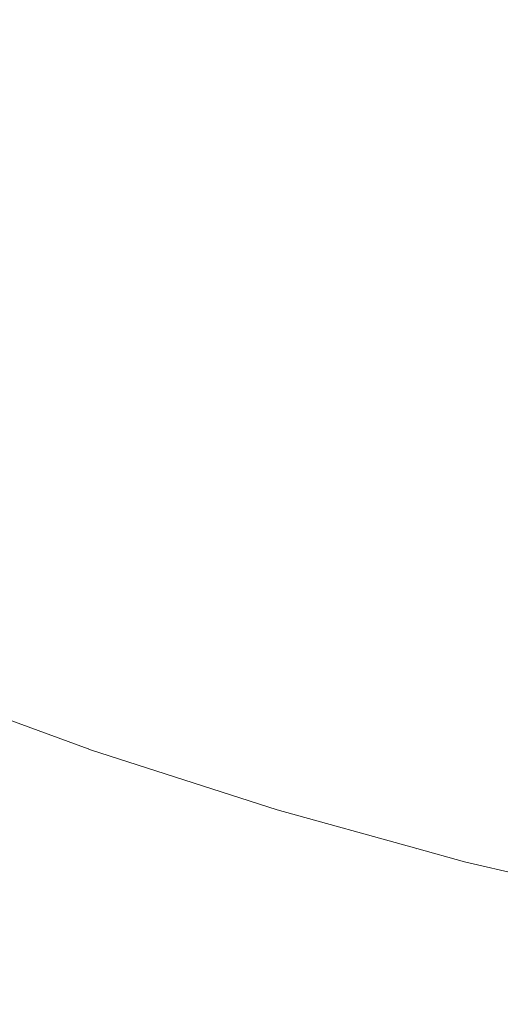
# Model space of a CAD drawing. Header units: centimetres. Extents: x -21.6 to 22.7, y 3.4 to 5.2.
# Tile 111 of 256: x -6.5907 to -6.5762, y 3.7003 to 3.73. Entities that reach past the tile are written whole.
import ezdxf

# ---------------------------------------------------------------- set-up
doc = ezdxf.new("R2010")
doc.units = ezdxf.units.CM
doc.header["$LTSCALE"] = 2.54
doc.layers.add('Lucido design-1', color=7, linetype='Continuous')

# ---------------------------------------------------------------- blocks, each defined once
blk = doc.blocks.new('Gruppo-4-1')
at = {"color": 7, "linetype": 'Continuous', "lineweight": 9}
blk.add_3dface([(-21.503423, 5.100212, -1872.215514), (-21.503423, 3.500212, -1872.215514), (22.630348, 3.500212, -1872.215514), (22.630348, 5.100212, -1872.215514)], dxfattribs=at)
for points, invisible_edges in [([(-6.592562, 3.731262, -1872.654508), (-6.592118, 3.732771, -1872.652484), (-6.587861, 3.731044, -1872.652484), (-6.588266, 3.72952, -1872.654508)], 15), ([(-6.583162, 3.731056, -1872.6505), (-6.583541, 3.729466, -1872.652484), (-6.587861, 3.731044, -1872.652484), (-6.587441, 3.732619, -1872.6505)], 15), ([(-6.583162, 3.731056, -1872.6505), (-6.582771, 3.732696, -1872.648557), (-6.578477, 3.7313, -1872.648557), (-6.578826, 3.729646, -1872.6505)], 15), ([(-6.578826, 3.729646, -1872.6505), (-6.578477, 3.7313, -1872.648557), (-6.574133, 3.730058, -1872.648557), (-6.57444, 3.728391, -1872.6505)], 15), ([(-6.588266, 3.72952, -1872.654508), (-6.588658, 3.728048, -1872.656569), (-6.592991, 3.729806, -1872.656569), (-6.592562, 3.731262, -1872.654508)], 15), ([(-6.588266, 3.72952, -1872.654508), (-6.587861, 3.731044, -1872.652484), (-6.583541, 3.729466, -1872.652484), (-6.583908, 3.727928, -1872.654508)], 15), ([(-6.578826, 3.729646, -1872.6505), (-6.579165, 3.728042, -1872.652484), (-6.583541, 3.729466, -1872.652484), (-6.583162, 3.731056, -1872.6505)], 15), ([(-6.593404, 3.728403, -1872.658665), (-6.592991, 3.729806, -1872.656569), (-6.588658, 3.728048, -1872.656569), (-6.589035, 3.726631, -1872.658665)], 15), ([(-6.583908, 3.727928, -1872.654508), (-6.584262, 3.726443, -1872.656569), (-6.588658, 3.728048, -1872.656569), (-6.588266, 3.72952, -1872.654508)], 15), ([(-6.57444, 3.728391, -1872.6505), (-6.574737, 3.726777, -1872.652484), (-6.579165, 3.728042, -1872.652484), (-6.578826, 3.729646, -1872.6505)], 15), ([(-6.583908, 3.727928, -1872.654508), (-6.583541, 3.729466, -1872.652484), (-6.579165, 3.728042, -1872.652484), (-6.579492, 3.726491, -1872.654508)], 15), ([(-6.589035, 3.726631, -1872.658665), (-6.589398, 3.725268, -1872.660793), (-6.593801, 3.727054, -1872.660793), (-6.593404, 3.728403, -1872.658665)], 15), ([(-6.589035, 3.726631, -1872.658665), (-6.588658, 3.728048, -1872.656569), (-6.584262, 3.726443, -1872.656569), (-6.584603, 3.725012, -1872.658665)], 15), ([(-6.579492, 3.726491, -1872.654508), (-6.579165, 3.728042, -1872.652484), (-6.574737, 3.726777, -1872.652484), (-6.575025, 3.725214, -1872.654508)], 15), ([(-6.579492, 3.726491, -1872.654508), (-6.579808, 3.724994, -1872.656569), (-6.584262, 3.726443, -1872.656569), (-6.583908, 3.727928, -1872.654508)], 15), ([(-6.594181, 3.725761, -1872.662952), (-6.593801, 3.727054, -1872.660793), (-6.589398, 3.725268, -1872.660793), (-6.589746, 3.723962, -1872.662952)], 15), ([(-6.584603, 3.725012, -1872.658665), (-6.584931, 3.723637, -1872.660793), (-6.589398, 3.725268, -1872.660793), (-6.589035, 3.726631, -1872.658665)], 15), ([(-6.584603, 3.725012, -1872.658665), (-6.584262, 3.726443, -1872.656569), (-6.579808, 3.724994, -1872.656569), (-6.580113, 3.723551, -1872.658665)], 15), ([(-6.575025, 3.725214, -1872.654508), (-6.575302, 3.723706, -1872.656569), (-6.579808, 3.724994, -1872.656569), (-6.579492, 3.726491, -1872.654508)], 15), ([(-6.589746, 3.723962, -1872.662952), (-6.590079, 3.722712, -1872.665138), (-6.594546, 3.724524, -1872.665138), (-6.594181, 3.725761, -1872.662952)], 15), ([(-6.589746, 3.723962, -1872.662952), (-6.589398, 3.725268, -1872.660793), (-6.584931, 3.723637, -1872.660793), (-6.585246, 3.722318, -1872.662952)], 15), ([(-6.580113, 3.723551, -1872.658665), (-6.580406, 3.722165, -1872.660793), (-6.584931, 3.723637, -1872.660793), (-6.584603, 3.725012, -1872.658665)], 15), ([(-6.580113, 3.723551, -1872.658665), (-6.579808, 3.724994, -1872.656569), (-6.575302, 3.723706, -1872.656569), (-6.57557, 3.722253, -1872.658665)], 15), ([(-6.594893, 3.723343, -1872.66735), (-6.594546, 3.724524, -1872.665138), (-6.590079, 3.722712, -1872.665138), (-6.590396, 3.721519, -1872.66735)], 15), ([(-6.585246, 3.722318, -1872.662952), (-6.585547, 3.721056, -1872.665138), (-6.590079, 3.722712, -1872.665138), (-6.589746, 3.723962, -1872.662952)], 15), ([(-6.585246, 3.722318, -1872.662952), (-6.584931, 3.723637, -1872.660793), (-6.580406, 3.722165, -1872.660793), (-6.580686, 3.720835, -1872.662952)], 15), ([(-6.57557, 3.722253, -1872.658665), (-6.575827, 3.720856, -1872.660793), (-6.580406, 3.722165, -1872.660793), (-6.580113, 3.723551, -1872.658665)], 15), ([(-6.590396, 3.721519, -1872.66735), (-6.590699, 3.720384, -1872.669585), (-6.595224, 3.72222, -1872.669585), (-6.594893, 3.723343, -1872.66735)], 15), ([(-6.590396, 3.721519, -1872.66735), (-6.590079, 3.722712, -1872.665138), (-6.585547, 3.721056, -1872.665138), (-6.585834, 3.719852, -1872.66735)], 15), ([(-6.595538, 3.721154, -1872.67184), (-6.595224, 3.72222, -1872.669585), (-6.590699, 3.720384, -1872.669585), (-6.590985, 3.719308, -1872.67184)], 15), ([(-6.580686, 3.720835, -1872.662952), (-6.580955, 3.719563, -1872.665138), (-6.585547, 3.721056, -1872.665138), (-6.585246, 3.722318, -1872.662952)], 15), ([(-6.580686, 3.720835, -1872.662952), (-6.580406, 3.722165, -1872.660793), (-6.575827, 3.720856, -1872.660793), (-6.576073, 3.719516, -1872.662952)], 15), ([(-6.585834, 3.719852, -1872.66735), (-6.586107, 3.718707, -1872.669585), (-6.590699, 3.720384, -1872.669585), (-6.590396, 3.721519, -1872.66735)], 15), ([(-6.585834, 3.719852, -1872.66735), (-6.585547, 3.721056, -1872.665138), (-6.580955, 3.719563, -1872.665138), (-6.581211, 3.718349, -1872.66735)], 15), ([(-6.576073, 3.719516, -1872.662952), (-6.576309, 3.718234, -1872.665138), (-6.580955, 3.719563, -1872.665138), (-6.580686, 3.720835, -1872.662952)], 15), ([(-6.590985, 3.719308, -1872.67184), (-6.590699, 3.720384, -1872.669585), (-6.586107, 3.718707, -1872.669585), (-6.586366, 3.717621, -1872.67184)], 15), ([(-6.581211, 3.718349, -1872.66735), (-6.581455, 3.717194, -1872.669585), (-6.586107, 3.718707, -1872.669585), (-6.585834, 3.719852, -1872.66735)], 15), ([(-6.581211, 3.718349, -1872.66735), (-6.580955, 3.719563, -1872.665138), (-6.576309, 3.718234, -1872.665138), (-6.576534, 3.717012, -1872.66735)], 15), ([(-6.571413, 3.718365, -1872.662952), (-6.571616, 3.717075, -1872.665138), (-6.576309, 3.718234, -1872.665138), (-6.576073, 3.719516, -1872.662952)], 15), ([(-6.586366, 3.717621, -1872.67184), (-6.586611, 3.716593, -1872.674113), (-6.591256, 3.71829, -1872.674113), (-6.590985, 3.719308, -1872.67184)], 15), ([(-6.586366, 3.717621, -1872.67184), (-6.586107, 3.718707, -1872.669585), (-6.581455, 3.717194, -1872.669585), (-6.581686, 3.716098, -1872.67184)], 15), ([(-6.591511, 3.717331, -1872.676402), (-6.591256, 3.71829, -1872.674113), (-6.586611, 3.716593, -1872.674113), (-6.586842, 3.715626, -1872.676402)], 15), ([(-6.576534, 3.717012, -1872.66735), (-6.576748, 3.715848, -1872.669585), (-6.581455, 3.717194, -1872.669585), (-6.581211, 3.718349, -1872.66735)], 15), ([(-6.576534, 3.717012, -1872.66735), (-6.576309, 3.718234, -1872.665138), (-6.571616, 3.717075, -1872.665138), (-6.571809, 3.715845, -1872.66735)], 15), ([(-6.581686, 3.716098, -1872.67184), (-6.581905, 3.715062, -1872.674113), (-6.586611, 3.716593, -1872.674113), (-6.586366, 3.717621, -1872.67184)], 15), ([(-6.586842, 3.715626, -1872.676402), (-6.587058, 3.714718, -1872.678705), (-6.591751, 3.716431, -1872.678705), (-6.591511, 3.717331, -1872.676402)], 15), ([(-6.581686, 3.716098, -1872.67184), (-6.581455, 3.717194, -1872.669585), (-6.576748, 3.715848, -1872.669585), (-6.576951, 3.714744, -1872.67184)], 15), ([(-6.571809, 3.715845, -1872.66735), (-6.571993, 3.714674, -1872.669585), (-6.576748, 3.715848, -1872.669585), (-6.576534, 3.717012, -1872.66735)], 15), ([(-6.591975, 3.715591, -1872.681018), (-6.591751, 3.716431, -1872.678705), (-6.587058, 3.714718, -1872.678705), (-6.587261, 3.713869, -1872.681018)], 15), ([(-6.586842, 3.715626, -1872.676402), (-6.586611, 3.716593, -1872.674113), (-6.581905, 3.715062, -1872.674113), (-6.582111, 3.714087, -1872.676402)], 15), ([(-6.576951, 3.714744, -1872.67184), (-6.577143, 3.713701, -1872.674113), (-6.581905, 3.715062, -1872.674113), (-6.581686, 3.716098, -1872.67184)], 15), ([(-6.576951, 3.714744, -1872.67184), (-6.576748, 3.715848, -1872.669585), (-6.571993, 3.714674, -1872.669585), (-6.572168, 3.713563, -1872.67184)], 15), ([(-6.587261, 3.713869, -1872.681018), (-6.587449, 3.71308, -1872.683339), (-6.592183, 3.714809, -1872.683339), (-6.591975, 3.715591, -1872.681018)], 15), ([(-6.582111, 3.714087, -1872.676402), (-6.582304, 3.713171, -1872.678705), (-6.587058, 3.714718, -1872.678705), (-6.586842, 3.715626, -1872.676402)], 15), ([(-6.582111, 3.714087, -1872.676402), (-6.581905, 3.715062, -1872.674113), (-6.577143, 3.713701, -1872.674113), (-6.577324, 3.712718, -1872.676402)], 15), ([(-6.592375, 3.714086, -1872.685667), (-6.592183, 3.714809, -1872.683339), (-6.587449, 3.71308, -1872.683339), (-6.587623, 3.71235, -1872.685667)], 15), ([(-6.587261, 3.713869, -1872.681018), (-6.587058, 3.714718, -1872.678705), (-6.582304, 3.713171, -1872.678705), (-6.582485, 3.712315, -1872.681018)], 15), ([(-6.572168, 3.713563, -1872.67184), (-6.572333, 3.712513, -1872.674113), (-6.577143, 3.713701, -1872.674113), (-6.576951, 3.714744, -1872.67184)], 15), ([(-6.587623, 3.71235, -1872.685667), (-6.587783, 3.711679, -1872.687998), (-6.592552, 3.713421, -1872.687998), (-6.592375, 3.714086, -1872.685667)], 15), ([(-6.577324, 3.712718, -1872.676402), (-6.577494, 3.711796, -1872.678705), (-6.582304, 3.713171, -1872.678705), (-6.582111, 3.714087, -1872.676402)], 15), ([(-6.582485, 3.712315, -1872.681018), (-6.582653, 3.71152, -1872.683339), (-6.587449, 3.71308, -1872.683339), (-6.587261, 3.713869, -1872.681018)], 15), ([(-6.577324, 3.712718, -1872.676402), (-6.577143, 3.713701, -1872.674113), (-6.572333, 3.712513, -1872.674113), (-6.572488, 3.711524, -1872.676402)], 15), ([(-6.592714, 3.712814, -1872.690331), (-6.592552, 3.713421, -1872.687998), (-6.587783, 3.711679, -1872.687998), (-6.587929, 3.711067, -1872.690331)], 15), ([(-6.582485, 3.712315, -1872.681018), (-6.582304, 3.713171, -1872.678705), (-6.577494, 3.711796, -1872.678705), (-6.577652, 3.710934, -1872.681018)], 15), ([(-6.587623, 3.71235, -1872.685667), (-6.587449, 3.71308, -1872.683339), (-6.582653, 3.71152, -1872.683339), (-6.582808, 3.710784, -1872.685667)], 15), ([(-6.587929, 3.711067, -1872.690331), (-6.588061, 3.710512, -1872.692664), (-6.59286, 3.712265, -1872.692664), (-6.592714, 3.712814, -1872.690331)], 15), ([(-6.572488, 3.711524, -1872.676402), (-6.572634, 3.710596, -1872.678705), (-6.577494, 3.711796, -1872.678705), (-6.577324, 3.712718, -1872.676402)], 15), ([(-6.592992, 3.711772, -1872.694993), (-6.59286, 3.712265, -1872.692664), (-6.588061, 3.710512, -1872.692664), (-6.58818, 3.710014, -1872.694993)], 15), ([(-6.582808, 3.710784, -1872.685667), (-6.582951, 3.710107, -1872.687998), (-6.587783, 3.711679, -1872.687998), (-6.587623, 3.71235, -1872.685667)], 15), ([(-6.577652, 3.710934, -1872.681018), (-6.5778, 3.710132, -1872.683339), (-6.582653, 3.71152, -1872.683339), (-6.582485, 3.712315, -1872.681018)], 15), ([(-6.58818, 3.710014, -1872.694993), (-6.588285, 3.709573, -1872.697318), (-6.593108, 3.711335, -1872.697318), (-6.592992, 3.711772, -1872.694993)], 15), ([(-6.587929, 3.711067, -1872.690331), (-6.587783, 3.711679, -1872.687998), (-6.582951, 3.710107, -1872.687998), (-6.583081, 3.709489, -1872.690331)], 15), ([(-6.577652, 3.710934, -1872.681018), (-6.577494, 3.711796, -1872.678705), (-6.572634, 3.710596, -1872.678705), (-6.572771, 3.709728, -1872.681018)], 15), ([(-6.582808, 3.710784, -1872.685667), (-6.582653, 3.71152, -1872.683339), (-6.5778, 3.710132, -1872.683339), (-6.577936, 3.709391, -1872.685667)], 15), ([(-6.593209, 3.710953, -1872.699636), (-6.593108, 3.711335, -1872.697318), (-6.588285, 3.709573, -1872.697318), (-6.588377, 3.709188, -1872.699636)], 15), ([(-6.583081, 3.709489, -1872.690331), (-6.583199, 3.70893, -1872.692664), (-6.588061, 3.710512, -1872.692664), (-6.587929, 3.711067, -1872.690331)], 15), ([(-6.588377, 3.709188, -1872.699636), (-6.588456, 3.708858, -1872.701944), (-6.593297, 3.710626, -1872.701944), (-6.593209, 3.710953, -1872.699636)], 15), ([(-6.577936, 3.709391, -1872.685667), (-6.578062, 3.708709, -1872.687998), (-6.582951, 3.710107, -1872.687998), (-6.582808, 3.710784, -1872.685667)], 15), ([(-6.572771, 3.709728, -1872.681018), (-6.572897, 3.708922, -1872.683339), (-6.5778, 3.710132, -1872.683339), (-6.577652, 3.710934, -1872.681018)], 15), ([(-6.59337, 3.710352, -1872.704243), (-6.593297, 3.710626, -1872.701944), (-6.588456, 3.708858, -1872.701944), (-6.588522, 3.708581, -1872.704243)], 15), ([(-6.58818, 3.710014, -1872.694993), (-6.588061, 3.710512, -1872.692664), (-6.583199, 3.70893, -1872.692664), (-6.583305, 3.708429, -1872.694993)], 15), ([(-6.588522, 3.708581, -1872.704243), (-6.588575, 3.708358, -1872.706529), (-6.593429, 3.71013, -1872.706529), (-6.59337, 3.710352, -1872.704243)], 15), ([(-6.593534, 3.709733, -1872.917089), (-6.594203, 3.710006, -1872.915514), (-6.588667, 3.70797, -1872.915514), (-6.588671, 3.707957, -1872.917089)], 13), ([(-6.588667, 3.70797, -1872.915514), (-6.594203, 3.710006, -1872.915514), (-6.594203, 3.710006, -1872.715514), (-6.588667, 3.70797, -1872.715514)], 10), ([(-6.588662, 3.707992, -1872.713294), (-6.588667, 3.70797, -1872.715514), (-6.594203, 3.710006, -1872.715514), (-6.593525, 3.709768, -1872.713294)], 13), ([(-6.588616, 3.708186, -1872.7088), (-6.588645, 3.708064, -1872.711056), (-6.593506, 3.70984, -1872.711056), (-6.593474, 3.70996, -1872.7088)], 15), ([(-6.593474, 3.70996, -1872.7088), (-6.593429, 3.71013, -1872.706529), (-6.588575, 3.708358, -1872.706529), (-6.588616, 3.708186, -1872.7088)], 15), ([(-6.583305, 3.708429, -1872.694993), (-6.583399, 3.707984, -1872.697318), (-6.588285, 3.709573, -1872.697318), (-6.58818, 3.710014, -1872.694993)], 15), ([(-6.583081, 3.709489, -1872.690331), (-6.582951, 3.710107, -1872.687998), (-6.578062, 3.708709, -1872.687998), (-6.578176, 3.708087, -1872.690331)], 15), ([(-6.577936, 3.709391, -1872.685667), (-6.5778, 3.710132, -1872.683339), (-6.572897, 3.708922, -1872.683339), (-6.573015, 3.708176, -1872.685667)], 15), ([(-6.588694, 3.707858, -1872.920311), (-6.588715, 3.707769, -1872.921959), (-6.593584, 3.709547, -1872.921959), (-6.59356, 3.709635, -1872.920311)], 15), ([(-6.59356, 3.709635, -1872.920311), (-6.593544, 3.709697, -1872.918688), (-6.588679, 3.70792, -1872.918688), (-6.588694, 3.707858, -1872.920311)], 15), ([(-6.588671, 3.707957, -1872.917089), (-6.588679, 3.70792, -1872.918688), (-6.593544, 3.709697, -1872.918688), (-6.593534, 3.709733, -1872.917089)], 15), ([(-6.593525, 3.709768, -1872.713294), (-6.593506, 3.70984, -1872.711056), (-6.588645, 3.708064, -1872.711056), (-6.588662, 3.707992, -1872.713294)], 15), ([(-6.588377, 3.709188, -1872.699636), (-6.588285, 3.709573, -1872.697318), (-6.583399, 3.707984, -1872.697318), (-6.583481, 3.707595, -1872.699636)], 15), ([(-6.5937, 3.70911, -1872.927046), (-6.593653, 3.709285, -1872.925326), (-6.588778, 3.707505, -1872.925326), (-6.588821, 3.707328, -1872.927046)], 15), ([(-6.588743, 3.707652, -1872.923631), (-6.588778, 3.707505, -1872.925326), (-6.593653, 3.709285, -1872.925326), (-6.593615, 3.709431, -1872.923631)], 15), ([(-6.593615, 3.709431, -1872.923631), (-6.593584, 3.709547, -1872.921959), (-6.588715, 3.707769, -1872.921959), (-6.588743, 3.707652, -1872.923631)], 15), ([(-6.578176, 3.708087, -1872.690331), (-6.57828, 3.707524, -1872.692664), (-6.583199, 3.70893, -1872.692664), (-6.583081, 3.709489, -1872.690331)], 15), ([(-6.573015, 3.708176, -1872.685667), (-6.573123, 3.70749, -1872.687998), (-6.578062, 3.708709, -1872.687998), (-6.577936, 3.709391, -1872.685667)], 15), ([(-6.588821, 3.707328, -1872.927046), (-6.588871, 3.707118, -1872.928788), (-6.593755, 3.708902, -1872.928788), (-6.5937, 3.70911, -1872.927046)], 15), ([(-6.583481, 3.707595, -1872.699636), (-6.583551, 3.707262, -1872.701944), (-6.588456, 3.708858, -1872.701944), (-6.588377, 3.709188, -1872.699636)], 15), ([(-6.593819, 3.708662, -1872.930554), (-6.593755, 3.708902, -1872.928788), (-6.588871, 3.707118, -1872.928788), (-6.588929, 3.706875, -1872.930554)], 15), ([(-6.588522, 3.708581, -1872.704243), (-6.588456, 3.708858, -1872.701944), (-6.583551, 3.707262, -1872.701944), (-6.58361, 3.706983, -1872.704243)], 15), ([(-6.583305, 3.708429, -1872.694993), (-6.583199, 3.70893, -1872.692664), (-6.57828, 3.707524, -1872.692664), (-6.578373, 3.707018, -1872.694993)], 15), ([(-6.578176, 3.708087, -1872.690331), (-6.578062, 3.708709, -1872.687998), (-6.573123, 3.70749, -1872.687998), (-6.573221, 3.706864, -1872.690331)], 15), ([(-6.593975, 3.708076, -1872.934153), (-6.593893, 3.708387, -1872.932342), (-6.588995, 3.706598, -1872.932342), (-6.58907, 3.706284, -1872.934153)], 15), ([(-6.588929, 3.706875, -1872.930554), (-6.588995, 3.706598, -1872.932342), (-6.593893, 3.708387, -1872.932342), (-6.593819, 3.708662, -1872.930554)], 15), ([(-6.58361, 3.706983, -1872.704243), (-6.583658, 3.706758, -1872.706529), (-6.588575, 3.708358, -1872.706529), (-6.588522, 3.708581, -1872.704243)], 15), ([(-6.578373, 3.707018, -1872.694993), (-6.578455, 3.706571, -1872.697318), (-6.583399, 3.707984, -1872.697318), (-6.583305, 3.708429, -1872.694993)], 15), ([(-6.583694, 3.706585, -1872.7088), (-6.58372, 3.706462, -1872.711056), (-6.588645, 3.708064, -1872.711056), (-6.588616, 3.708186, -1872.7088)], 15), ([(-6.588616, 3.708186, -1872.7088), (-6.588575, 3.708358, -1872.706529), (-6.583658, 3.706758, -1872.706529), (-6.583694, 3.706585, -1872.7088)], 15), ([(-6.573221, 3.706864, -1872.690331), (-6.57331, 3.706297, -1872.692664), (-6.57828, 3.707524, -1872.692664), (-6.578176, 3.708087, -1872.690331)], 15), ([(-6.58907, 3.706284, -1872.934153), (-6.589153, 3.705933, -1872.935985), (-6.594068, 3.707728, -1872.935985), (-6.593975, 3.708076, -1872.934153)], 15), ([(-6.583764, 3.706254, -1872.920311), (-6.583783, 3.706164, -1872.921959), (-6.588715, 3.707769, -1872.921959), (-6.588694, 3.707858, -1872.920311)], 15), ([(-6.588694, 3.707858, -1872.920311), (-6.588679, 3.70792, -1872.918688), (-6.583751, 3.706317, -1872.918688), (-6.583764, 3.706254, -1872.920311)], 15), ([(-6.583743, 3.706354, -1872.917089), (-6.583751, 3.706317, -1872.918688), (-6.588679, 3.70792, -1872.918688), (-6.588671, 3.707957, -1872.917089)], 15), ([(-6.588671, 3.707957, -1872.917089), (-6.588667, 3.70797, -1872.915514), (-6.588591, 3.707942, -1872.915514)], 9), ([(-6.588591, 3.707942, -1872.915514), (-6.582958, 3.706129, -1872.915514), (-6.583743, 3.706354, -1872.917089), (-6.588671, 3.707957, -1872.917089)], 14), ([(-6.588591, 3.707942, -1872.715514), (-6.588667, 3.70797, -1872.715514), (-6.588662, 3.707992, -1872.713294)], 10), ([(-6.588667, 3.70797, -1872.715514), (-6.588591, 3.707942, -1872.715514), (-6.588591, 3.707942, -1872.915514), (-6.588667, 3.70797, -1872.915514)], 10), ([(-6.588662, 3.707992, -1872.713294), (-6.588645, 3.708064, -1872.711056), (-6.58372, 3.706462, -1872.711056), (-6.583735, 3.70639, -1872.713294)], 15), ([(-6.588662, 3.707992, -1872.713294), (-6.583735, 3.70639, -1872.713294), (-6.582958, 3.706129, -1872.715514), (-6.588591, 3.707942, -1872.715514)], 11), ([(-6.588591, 3.707942, -1872.915514), (-6.588591, 3.707942, -1872.715514), (-6.582958, 3.706129, -1872.715514), (-6.582958, 3.706129, -1872.915514)], 5), ([(-6.583481, 3.707595, -1872.699636), (-6.583399, 3.707984, -1872.697318), (-6.578455, 3.706571, -1872.697318), (-6.578527, 3.706179, -1872.699636)], 15), ([(-6.594171, 3.707342, -1872.937837), (-6.594068, 3.707728, -1872.935985), (-6.589153, 3.705933, -1872.935985), (-6.589246, 3.705543, -1872.937837)], 15), ([(-6.588821, 3.707328, -1872.927046), (-6.588778, 3.707505, -1872.925326), (-6.583839, 3.705898, -1872.925326), (-6.583877, 3.705719, -1872.927046)], 15), ([(-6.583808, 3.706046, -1872.923631), (-6.583839, 3.705898, -1872.925326), (-6.588778, 3.707505, -1872.925326), (-6.588743, 3.707652, -1872.923631)], 15), ([(-6.588743, 3.707652, -1872.923631), (-6.588715, 3.707769, -1872.921959), (-6.583783, 3.706164, -1872.921959), (-6.583808, 3.706046, -1872.923631)], 15), ([(-6.578527, 3.706179, -1872.699636), (-6.578589, 3.705844, -1872.701944), (-6.583551, 3.707262, -1872.701944), (-6.583481, 3.707595, -1872.699636)], 15), ([(-6.578373, 3.707018, -1872.694993), (-6.57828, 3.707524, -1872.692664), (-6.57331, 3.706297, -1872.692664), (-6.57339, 3.705788, -1872.694993)], 15), ([(-6.589246, 3.705543, -1872.937837), (-6.589349, 3.705113, -1872.939711), (-6.594284, 3.706915, -1872.939711), (-6.594171, 3.707342, -1872.937837)], 15), ([(-6.583877, 3.705719, -1872.927046), (-6.583922, 3.705508, -1872.928788), (-6.588871, 3.707118, -1872.928788), (-6.588821, 3.707328, -1872.927046)], 15), ([(-6.58361, 3.706983, -1872.704243), (-6.583551, 3.707262, -1872.701944), (-6.578589, 3.705844, -1872.701944), (-6.578641, 3.705563, -1872.704243)], 15), ([(-6.594409, 3.706447, -1872.941603), (-6.594284, 3.706915, -1872.939711), (-6.589349, 3.705113, -1872.939711), (-6.589462, 3.70464, -1872.941603)], 15), ([(-6.588929, 3.706875, -1872.930554), (-6.588871, 3.707118, -1872.928788), (-6.583922, 3.705508, -1872.928788), (-6.583973, 3.705263, -1872.930554)], 15), ([(-6.578641, 3.705563, -1872.704243), (-6.578683, 3.705336, -1872.706529), (-6.583658, 3.706758, -1872.706529), (-6.58361, 3.706983, -1872.704243)], 15), ([(-6.57339, 3.705788, -1872.694993), (-6.573461, 3.705337, -1872.697318), (-6.578455, 3.706571, -1872.697318), (-6.578373, 3.707018, -1872.694993)], 15), ([(-6.58907, 3.706284, -1872.934153), (-6.588995, 3.706598, -1872.932342), (-6.584032, 3.704984, -1872.932342), (-6.584099, 3.704667, -1872.934153)], 15), ([(-6.583973, 3.705263, -1872.930554), (-6.584032, 3.704984, -1872.932342), (-6.588995, 3.706598, -1872.932342), (-6.588929, 3.706875, -1872.930554)], 15), ([(-6.583694, 3.706585, -1872.7088), (-6.583658, 3.706758, -1872.706529), (-6.578683, 3.705336, -1872.706529), (-6.578715, 3.705161, -1872.7088)], 15), ([(-6.589462, 3.70464, -1872.941603), (-6.589585, 3.704124, -1872.943514), (-6.594545, 3.705936, -1872.943514), (-6.594409, 3.706447, -1872.941603)], 15), ([(-6.583764, 3.706254, -1872.920311), (-6.583751, 3.706317, -1872.918688), (-6.578764, 3.704891, -1872.918688), (-6.578776, 3.704828, -1872.920311)], 15), ([(-6.578758, 3.704928, -1872.917089), (-6.578764, 3.704891, -1872.918688), (-6.583751, 3.706317, -1872.918688), (-6.583743, 3.706354, -1872.917089)], 15), ([(-6.578758, 3.704928, -1872.917089), (-6.583743, 3.706354, -1872.917089), (-6.582958, 3.706129, -1872.915514)], 11), ([(-6.583735, 3.70639, -1872.713294), (-6.58372, 3.706462, -1872.711056), (-6.578737, 3.705038, -1872.711056), (-6.578751, 3.704965, -1872.713294)], 15), ([(-6.582958, 3.706129, -1872.715514), (-6.583735, 3.70639, -1872.713294), (-6.578751, 3.704965, -1872.713294)], 11), ([(-6.578715, 3.705161, -1872.7088), (-6.578737, 3.705038, -1872.711056), (-6.58372, 3.706462, -1872.711056), (-6.583694, 3.706585, -1872.7088)], 15), ([(-6.578527, 3.706179, -1872.699636), (-6.578455, 3.706571, -1872.697318), (-6.573461, 3.705337, -1872.697318), (-6.573523, 3.704944, -1872.699636)], 15), ([(-6.584099, 3.704667, -1872.934153), (-6.584174, 3.704313, -1872.935985), (-6.589153, 3.705933, -1872.935985), (-6.58907, 3.706284, -1872.934153)], 15), ([(-6.578815, 3.704618, -1872.923631), (-6.578842, 3.704469, -1872.925326), (-6.583839, 3.705898, -1872.925326), (-6.583808, 3.706046, -1872.923631)], 15), ([(-6.583808, 3.706046, -1872.923631), (-6.583783, 3.706164, -1872.921959), (-6.578793, 3.704738, -1872.921959), (-6.578815, 3.704618, -1872.923631)], 15), ([(-6.578776, 3.704828, -1872.920311), (-6.578793, 3.704738, -1872.921959), (-6.583783, 3.706164, -1872.921959), (-6.583764, 3.706254, -1872.920311)], 15), ([(-6.582958, 3.706129, -1872.915514), (-6.578749, 3.704963, -1872.915514), (-6.578758, 3.704928, -1872.917089)], 10), ([(-6.578749, 3.704963, -1872.915514), (-6.582958, 3.706129, -1872.915514), (-6.582958, 3.706129, -1872.715514), (-6.578749, 3.704963, -1872.715514)], 10), ([(-6.578751, 3.704965, -1872.713294), (-6.578749, 3.704963, -1872.715514), (-6.582958, 3.706129, -1872.715514)], 9), ([(-6.573523, 3.704944, -1872.699636), (-6.573576, 3.704606, -1872.701944), (-6.578589, 3.705844, -1872.701944), (-6.578527, 3.706179, -1872.699636)], 15), ([(-6.594693, 3.70538, -1872.945443), (-6.594545, 3.705936, -1872.943514), (-6.589585, 3.704124, -1872.943514), (-6.589719, 3.703563, -1872.945443)], 15), ([(-6.589246, 3.705543, -1872.937837), (-6.589153, 3.705933, -1872.935985), (-6.584174, 3.704313, -1872.935985), (-6.584257, 3.70392, -1872.937837)], 15), ([(-6.578875, 3.704289, -1872.927046), (-6.578914, 3.704077, -1872.928788), (-6.583922, 3.705508, -1872.928788), (-6.583877, 3.705719, -1872.927046)], 15), ([(-6.583877, 3.705719, -1872.927046), (-6.583839, 3.705898, -1872.925326), (-6.578842, 3.704469, -1872.925326), (-6.578875, 3.704289, -1872.927046)], 15), ([(-6.578641, 3.705563, -1872.704243), (-6.578589, 3.705844, -1872.701944), (-6.573576, 3.704606, -1872.701944), (-6.57362, 3.704323, -1872.704243)], 15), ([(-6.584257, 3.70392, -1872.937837), (-6.584348, 3.703486, -1872.939711), (-6.589349, 3.705113, -1872.939711), (-6.589246, 3.705543, -1872.937837)], 15), ([(-6.583973, 3.705263, -1872.930554), (-6.583922, 3.705508, -1872.928788), (-6.578914, 3.704077, -1872.928788), (-6.57896, 3.70383, -1872.930554)], 15), ([(-6.57362, 3.704323, -1872.704243), (-6.573656, 3.704094, -1872.706529), (-6.578683, 3.705336, -1872.706529), (-6.578641, 3.705563, -1872.704243)], 15), ([(-6.589719, 3.703563, -1872.945443), (-6.589863, 3.702955, -1872.947388), (-6.594854, 3.704778, -1872.947388), (-6.594693, 3.70538, -1872.945443)], 15), ([(-6.589462, 3.70464, -1872.941603), (-6.589349, 3.705113, -1872.939711), (-6.584348, 3.703486, -1872.939711), (-6.584449, 3.703009, -1872.941603)], 15), ([(-6.57896, 3.70383, -1872.930554), (-6.579012, 3.703548, -1872.932342), (-6.584032, 3.704984, -1872.932342), (-6.583973, 3.705263, -1872.930554)], 15), ([(-6.573684, 3.703919, -1872.7088), (-6.573704, 3.703795, -1872.711056), (-6.578737, 3.705038, -1872.711056), (-6.578715, 3.705161, -1872.7088)], 15), ([(-6.578715, 3.705161, -1872.7088), (-6.578683, 3.705336, -1872.706529), (-6.573656, 3.704094, -1872.706529), (-6.573684, 3.703919, -1872.7088)], 15), ([(-6.584099, 3.704667, -1872.934153), (-6.584032, 3.704984, -1872.932342), (-6.579012, 3.703548, -1872.932342), (-6.57907, 3.70323, -1872.934153)], 15), ([(-6.573737, 3.703584, -1872.920311), (-6.573751, 3.703493, -1872.921959), (-6.578793, 3.704738, -1872.921959), (-6.578776, 3.704828, -1872.920311)], 15), ([(-6.578776, 3.704828, -1872.920311), (-6.578764, 3.704891, -1872.918688), (-6.573727, 3.703648, -1872.918688), (-6.573737, 3.703584, -1872.920311)], 15), ([(-6.573721, 3.703685, -1872.917089), (-6.573727, 3.703648, -1872.918688), (-6.578764, 3.704891, -1872.918688), (-6.578758, 3.704928, -1872.917089)], 15), ([(-6.578758, 3.704928, -1872.917089), (-6.578749, 3.704963, -1872.915514), (-6.577308, 3.704563, -1872.915514)], 9), ([(-6.573721, 3.703685, -1872.917089), (-6.578758, 3.704928, -1872.917089), (-6.577308, 3.704563, -1872.915514)], 11), ([(-6.578751, 3.704965, -1872.713294), (-6.578737, 3.705038, -1872.711056), (-6.573704, 3.703795, -1872.711056), (-6.573715, 3.703721, -1872.713294)], 15), ([(-6.577308, 3.704563, -1872.715514), (-6.578751, 3.704965, -1872.713294), (-6.573715, 3.703721, -1872.713294)], 11), ([(-6.577308, 3.704563, -1872.715514), (-6.578749, 3.704963, -1872.715514), (-6.578751, 3.704965, -1872.713294)], 10), ([(-6.578749, 3.704963, -1872.715514), (-6.577308, 3.704563, -1872.715514), (-6.577308, 3.704563, -1872.915514), (-6.578749, 3.704963, -1872.915514)], 10), ([(-6.595026, 3.704128, -1872.949348), (-6.594854, 3.704778, -1872.947388), (-6.589863, 3.702955, -1872.947388), (-6.59002, 3.7023, -1872.949348)], 15), ([(-6.584449, 3.703009, -1872.941603), (-6.584559, 3.702489, -1872.943514), (-6.589585, 3.704124, -1872.943514), (-6.589462, 3.70464, -1872.941603)], 15), ([(-6.57907, 3.70323, -1872.934153), (-6.579136, 3.702873, -1872.935985), (-6.584174, 3.704313, -1872.935985), (-6.584099, 3.704667, -1872.934153)], 15), ([(-6.57377, 3.703373, -1872.923631), (-6.573793, 3.703223, -1872.925326), (-6.578842, 3.704469, -1872.925326), (-6.578815, 3.704618, -1872.923631)], 15), ([(-6.578815, 3.704618, -1872.923631), (-6.578793, 3.704738, -1872.921959), (-6.573751, 3.703493, -1872.921959), (-6.57377, 3.703373, -1872.923631)], 15), ([(-6.577308, 3.704563, -1872.915514), (-6.571642, 3.703241, -1872.915514), (-6.573721, 3.703685, -1872.917089)], 10), ([(-6.577308, 3.704563, -1872.915514), (-6.577308, 3.704563, -1872.715514), (-6.571642, 3.703241, -1872.715514), (-6.571642, 3.703241, -1872.915514)], 5), ([(-6.573715, 3.703721, -1872.713294), (-6.571642, 3.703241, -1872.715514), (-6.577308, 3.704563, -1872.715514)], 9), ([(-6.584257, 3.70392, -1872.937837), (-6.584174, 3.704313, -1872.935985), (-6.579136, 3.702873, -1872.935985), (-6.579209, 3.702477, -1872.937837)], 15), ([(-6.573822, 3.703042, -1872.927046), (-6.573856, 3.702827, -1872.928788), (-6.578914, 3.704077, -1872.928788), (-6.578875, 3.704289, -1872.927046)], 15), ([(-6.578875, 3.704289, -1872.927046), (-6.578842, 3.704469, -1872.925326), (-6.573793, 3.703223, -1872.925326), (-6.573822, 3.703042, -1872.927046)], 15), ([(-6.59002, 3.7023, -1872.949348), (-6.590188, 3.701595, -1872.951323), (-6.595212, 3.70343, -1872.951323), (-6.595026, 3.704128, -1872.949348)], 15), ([(-6.589719, 3.703563, -1872.945443), (-6.589585, 3.704124, -1872.943514), (-6.584559, 3.702489, -1872.943514), (-6.584678, 3.701923, -1872.945443)], 15), ([(-6.579209, 3.702477, -1872.937837), (-6.579289, 3.702039, -1872.939711), (-6.584348, 3.703486, -1872.939711), (-6.584257, 3.70392, -1872.937837)], 15), ([(-6.57896, 3.70383, -1872.930554), (-6.578914, 3.704077, -1872.928788), (-6.573856, 3.702827, -1872.928788), (-6.573895, 3.702579, -1872.930554)], 15), ([(-6.573895, 3.702579, -1872.930554), (-6.573939, 3.702296, -1872.932342), (-6.579012, 3.703548, -1872.932342), (-6.57896, 3.70383, -1872.930554)], 15), ([(-6.595412, 3.70268, -1872.953311), (-6.595212, 3.70343, -1872.951323), (-6.590188, 3.701595, -1872.951323), (-6.590368, 3.700838, -1872.953311)], 15), ([(-6.584678, 3.701923, -1872.945443), (-6.584808, 3.701311, -1872.947388), (-6.589863, 3.702955, -1872.947388), (-6.589719, 3.703563, -1872.945443)], 15), ([(-6.584449, 3.703009, -1872.941603), (-6.584348, 3.703486, -1872.939711), (-6.579289, 3.702039, -1872.939711), (-6.579377, 3.701559, -1872.941603)], 15), ([(-6.57907, 3.70323, -1872.934153), (-6.579012, 3.703548, -1872.932342), (-6.573939, 3.702296, -1872.932342), (-6.57399, 3.701975, -1872.934153)], 15), ([(-6.57399, 3.701975, -1872.934153), (-6.574046, 3.701616, -1872.935985), (-6.579136, 3.702873, -1872.935985), (-6.57907, 3.70323, -1872.934153)], 15), ([(-6.59002, 3.7023, -1872.949348), (-6.589863, 3.702955, -1872.947388), (-6.584808, 3.701311, -1872.947388), (-6.584947, 3.70065, -1872.949348)], 15), ([(-6.579377, 3.701559, -1872.941603), (-6.579474, 3.701035, -1872.943514), (-6.584559, 3.702489, -1872.943514), (-6.584449, 3.703009, -1872.941603)], 15), ([(-6.579209, 3.702477, -1872.937837), (-6.579136, 3.702873, -1872.935985), (-6.574046, 3.701616, -1872.935985), (-6.574109, 3.701217, -1872.937837)], 15), ([(-6.590368, 3.700838, -1872.953311), (-6.590561, 3.70003, -1872.955309), (-6.595625, 3.701879, -1872.955309), (-6.595412, 3.70268, -1872.953311)], 15), ([(-6.584678, 3.701923, -1872.945443), (-6.584559, 3.702489, -1872.943514), (-6.579474, 3.701035, -1872.943514), (-6.579579, 3.700465, -1872.945443)], 15), ([(-6.574109, 3.701217, -1872.937837), (-6.574178, 3.700777, -1872.939711), (-6.579289, 3.702039, -1872.939711), (-6.579209, 3.702477, -1872.937837)], 15), ([(-6.584947, 3.70065, -1872.949348), (-6.585097, 3.699939, -1872.951323), (-6.590188, 3.701595, -1872.951323), (-6.59002, 3.7023, -1872.949348)], 15), ([(-6.595853, 3.701024, -1872.957318), (-6.595625, 3.701879, -1872.955309), (-6.590561, 3.70003, -1872.955309), (-6.590767, 3.699167, -1872.957318)], 15), ([(-6.579579, 3.700465, -1872.945443), (-6.579692, 3.699848, -1872.947388), (-6.584808, 3.701311, -1872.947388), (-6.584678, 3.701923, -1872.945443)], 15), ([(-6.579377, 3.701559, -1872.941603), (-6.579289, 3.702039, -1872.939711), (-6.574178, 3.700777, -1872.939711), (-6.574254, 3.700294, -1872.941603)], 15), ([(-6.590368, 3.700838, -1872.953311), (-6.590188, 3.701595, -1872.951323), (-6.585097, 3.699939, -1872.951323), (-6.585258, 3.699176, -1872.953311)], 15), ([(-6.574254, 3.700294, -1872.941603), (-6.574337, 3.699767, -1872.943514), (-6.579474, 3.701035, -1872.943514), (-6.579377, 3.701559, -1872.941603)], 15), ([(-6.584947, 3.70065, -1872.949348), (-6.584808, 3.701311, -1872.947388), (-6.579692, 3.699848, -1872.947388), (-6.579815, 3.699182, -1872.949348)], 15), ([(-6.579579, 3.700465, -1872.945443), (-6.579474, 3.701035, -1872.943514), (-6.574337, 3.699767, -1872.943514), (-6.574427, 3.699193, -1872.945443)], 15), ([(-6.585258, 3.699176, -1872.953311), (-6.58543, 3.698361, -1872.955309), (-6.590561, 3.70003, -1872.955309), (-6.590368, 3.700838, -1872.953311)], 15), ([(-6.579815, 3.699182, -1872.949348), (-6.579947, 3.698466, -1872.951323), (-6.585097, 3.699939, -1872.951323), (-6.584947, 3.70065, -1872.949348)], 15), ([(-6.574427, 3.699193, -1872.945443), (-6.574525, 3.698572, -1872.947388), (-6.579692, 3.699848, -1872.947388), (-6.579579, 3.700465, -1872.945443)], 15)]:
    blk.add_3dface(points, dxfattribs=dict(at, invisible_edges=invisible_edges))
blk = doc.blocks.new('Gruppo-5-1')
at = {"color": 7}
blk.add_blockref('Gruppo-4-1', (0, 0), dxfattribs=at)

msp = doc.modelspace()

# ---------------------------------------------------------------- block references
at = {"layer": 'Lucido design-1', "color": 7}
msp.add_blockref('Gruppo-5-1', (0, 0), dxfattribs=at)

doc.saveas('drawing.dxf')
